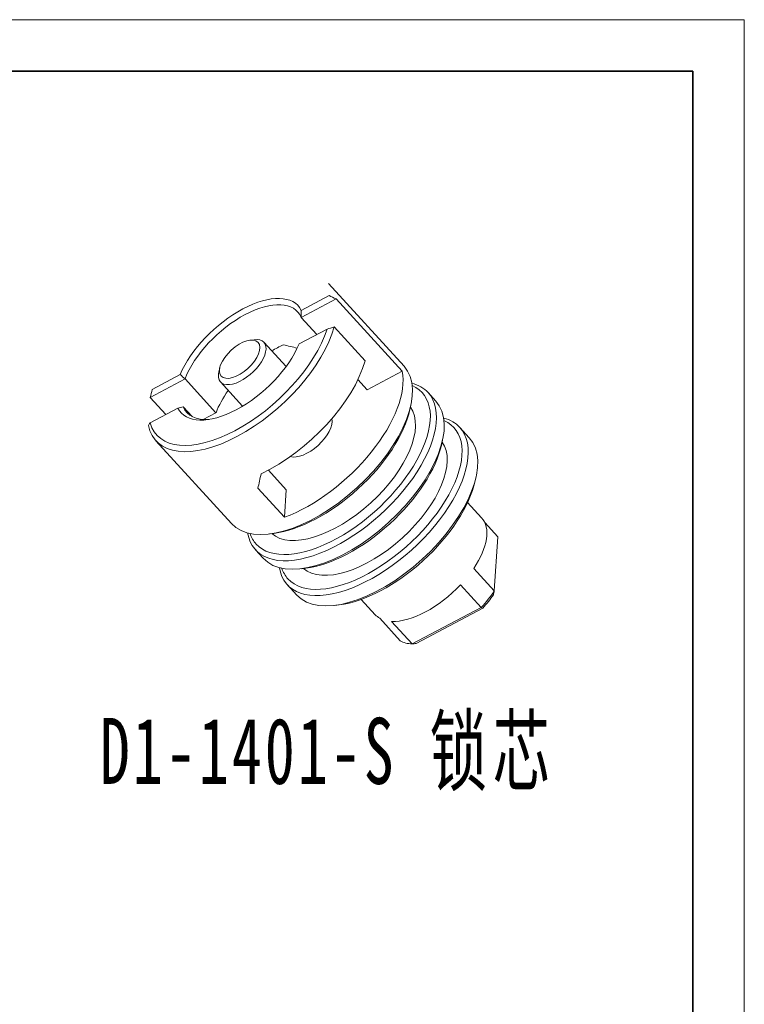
# Model space of a CAD drawing. Header units: inches. Extents: x 172898 to 173107, y 119435 to 119582.
# Tile 9 of 9: x 173058 to 173107, y 119515 to 119582. Entities that reach past the tile are written whole.
import ezdxf

# ---------------------------------------------------------------- set-up
doc = ezdxf.new("R2010")
doc.units = ezdxf.units.IN
doc.layers.add('171', color=7, linetype='Continuous', true_color=0xffffff)
for name, color, linetype, lineweight in [('尺寸线层', 3, 'Continuous', 18), ('粗实线层', 7, 'Continuous', 35), ('细实线层', 3, 'Continuous', 18)]:
    doc.layers.add(name, color=color, linetype=linetype, lineweight=lineweight)
doc.styles.add('标准', font='txt', dxfattribs={"width": 0.667})

msp = doc.modelspace()

# ---------------------------------------------------------------- linework, layer by layer
at = {"layer": '171', "color": 7, "linetype": 'Continuous', "lineweight": 18}
for p, q in [((173083.748, 119558.814), (173078.605, 119564.454)), ((173079.12, 119563.407), (173076.743, 119562.146)), ((173076.756, 119562.623), (173078.655, 119563.63)), ((173083.62, 119558.472), (173079.12, 119563.407)), ((173077.813, 119560.973), (173076.743, 119562.146)), ((173081.099, 119559.191), (173078.995, 119561.499)), ((173078.506, 119561.34), (173076.607, 119560.333)), ((173073.557, 119560.623), (173073.257, 119560.586)), ((173075.715, 119558.793), (173074.209, 119560.445)), ((173071.2, 119558.71), (173071.136, 119558.415)), ((173066.605, 119557.239), (173068.504, 119558.246)), ((173083.62, 119558.472), (173081.243, 119557.211)), ((173068.843, 119557.956), (173066.466, 119556.696)), ((173070.947, 119555.649), (173068.843, 119557.956)), ((173071.253, 119557.75), (173072.76, 119556.098)), ((173081.243, 119557.211), (173080.611, 119557.905)), ((173067.536, 119555.522), (173066.466, 119556.696)), ((173085.911, 119556.443), (173085.385, 119557.019)), ((173069.326, 119555.382), (173068.719, 119556.048)), ((173084.151, 119555.873), (173084.215, 119556.168)), ((173068.355, 119555.957), (173066.456, 119554.949)), ((173070.947, 119555.649), (173070.077, 119555.188)), ((173088.19, 119553.943), (173087.547, 119554.648)), ((173066.857, 119553.741), (173072, 119548.1)), ((173086.313, 119553.502), (173086.377, 119553.797)), ((173075.734, 119550.395), (173074.511, 119551.736)), ((173088.593, 119551.002), (173088.657, 119551.297)), ((173073.8, 119550.509), (173075.612, 119548.522)), ((173075.612, 119548.522), (173075.734, 119550.395)), ((173089.034, 119548.491), (173088.082, 119549.536)), ((173090.137, 119547.193), (173089.246, 119548.171)), ((173074.592, 119547.393), (173074.891, 119547.429)), ((173089.897, 119543.505), (173090.137, 119547.193)), ((173073.636, 119546.306), (173074.162, 119545.729)), ((173076.754, 119545.021), (173077.054, 119545.058)), ((173088.495, 119545.043), (173089.897, 119543.505)), ((173075.799, 119543.934), (173076.442, 119543.229)), ((173089.003, 119542.385), (173087.6, 119543.923)), ((173080.841, 119542.932), (173081.793, 119541.888)), ((173079.034, 119542.522), (173079.333, 119542.558)), ((173084.303, 119539.893), (173089.003, 119542.385)), ((173089.109, 119542.341), (173084.572, 119539.934)), ((173083.496, 119540.109), (173082.093, 119541.648)), ((173082.901, 119541.431), (173084.303, 119539.893))]:
    msp.add_line(p, q, dxfattribs=at)
for centre, major_axis, ratio, start_param, end_param in [((173072.555, 119559.29), (3.99, 3.639), 0.49761, 6.146, 8.607919), ((173072.731, 119559.097), (-3.768, -3.436), 0.49761, 2.963102, 5.507631), ((173072.731, 119559.097), (5.874, 5.357), 0.49761, 2.854387, 5.616346), ((173072.555, 119559.29), (-5.653, -5.155), 0.49761, 6.043684, 8.710234), ((173072.555, 119559.29), (3.99, 3.639), 0.49761, 3.004407, 5.466326), ((173072.731, 119559.097), (1.478, 1.348), 0.49761, 2.66457, 6.283185), ((173072.731, 119559.097), (1.478, 1.348), 0.49761, 0, 0.61095), ((173074.835, 119556.79), (-3.768, -3.436), 0.49761, 4.117446, 4.309422), ((173074.484, 119557.175), (-7.095, 1.232), 0.449321, 4.506447, 4.642655), ((173077.874, 119553.457), (-5.874, -5.357), 0.49761, 0.000009, 3.141503), ((173074.835, 119556.79), (5.874, 5.357), 0.49761, 4.159823, 5.616346), ((173072.731, 119559.097), (1.478, 1.348), 0.49761, 2.530562, 2.66457), ((173077.231, 119554.162), (-5.874, -5.357), 0.49761, 0.891132, 2.854387), ((173079.335, 119551.855), (-5.653, -5.155), 0.49761, 0, 3.35788), ((173077.231, 119554.162), (-3.768, -3.436), 0.49761, 3.320087, 3.333237), ((173079.511, 119551.663), (5.874, 5.357), 0.49761, 0, 0.31191), ((173074.835, 119556.79), (-3.768, -3.436), 0.49761, 5.11536, 5.507631), ((173079.511, 119551.663), (5.874, 5.357), 0.49761, 2.829602, 6.283185), ((173072.731, 119559.097), (-3.768, -3.436), 0.49761, 6.104695, 6.852786), ((173080.037, 119551.086), (-5.874, -5.357), 0.49761, 0.000009, 3.141503), ((173079.335, 119551.855), (-4.729, -4.312), 0.49761, 0.059208, 3.082402), ((173078.049, 119553.265), (5.653, 5.155), 0.49761, 3.752641, 5.672252), ((173081.673, 119549.291), (5.874, 5.357), 0.49761, 2.829602, 6.283185), ((173081.498, 119549.484), (-5.653, -5.155), 0.49761, 0, 3.35788), ((173077.231, 119554.162), (-1.478, -1.348), 0.49761, 0.28825, 2.85336), ((173081.673, 119549.291), (5.874, 5.357), 0.49761, 0, 0.31191), ((173082.316, 119548.586), (-5.874, -5.357), 0.49761, 0.000009, 3.141503), ((173081.498, 119549.484), (-4.729, -4.312), 0.49761, 0.059208, 3.082402), ((173080.212, 119550.894), (5.653, 5.155), 0.49761, 3.752641, 5.672252), ((173074.484, 119557.175), (1.719, 9.9), 0.062195, 3.984538, 4.111637), ((173082.491, 119548.394), (5.653, 5.155), 0.49761, 3.752641, 5.672252), ((173085.414, 119545.189), (3.621, 3.302), 0.49761, 5.172936, 6.28318), ((173079.335, 119551.855), (-5.653, -5.155), 0.49761, 6.066915, 6.283185), ((173081.498, 119549.484), (-5.653, -5.155), 0.49761, 6.066915, 6.283185), ((173085.414, 119545.189), (3.621, 3.302), 0.49761, 3.60214, 4.868593), ((173086.817, 119543.651), (-3.621, -3.302), 0.49761, 1.727, 2.031344), ((173086.992, 119543.459), (3.399, 3.1), 0.49761, 4.88966, 5.15187), ((173085.414, 119545.189), (3.621, 3.302), 0.49761, 3.141588, 3.297797), ((173086.817, 119543.651), (-3.621, -3.302), 0.49761, 0.156204, 0.460547)]:
    msp.add_ellipse(centre, major_axis=major_axis, ratio=ratio, start_param=start_param, end_param=end_param, dxfattribs=at)
msp.add_ellipse((173072.555, 119559.29), major_axis=(-1.256, -1.145), ratio=0.49761, dxfattribs=at)
for points in [[(173079.12, 119563.407), (173078.966, 119563.483), (173078.811, 119563.558), (173078.655, 119563.63)], [(173076.743, 119562.146), (173076.748, 119562.305), (173076.753, 119562.464), (173076.756, 119562.623)], [(173078.995, 119561.499), (173078.833, 119561.447), (173078.67, 119561.394), (173078.506, 119561.34)], [(173068.504, 119558.246), (173068.616, 119558.149), (173068.729, 119558.052), (173068.843, 119557.956)], [(173066.605, 119557.239), (173066.557, 119557.059), (173066.51, 119556.878), (173066.466, 119556.696)], [(173068.355, 119555.957), (173068.476, 119555.987), (173068.597, 119556.017), (173068.719, 119556.048)], [(173066.456, 119554.949), (173066.416, 119554.895), (173066.378, 119554.841), (173066.342, 119554.788)], [(173089.834, 119543.247), (173089.855, 119543.332), (173089.876, 119543.418), (173089.897, 119543.505)], [(173089.003, 119542.385), (173089.039, 119542.37), (173089.074, 119542.356), (173089.109, 119542.341)], [(173084.303, 119539.893), (173084.393, 119539.906), (173084.482, 119539.92), (173084.572, 119539.934)]]:
    msp.add_open_spline(points, degree=3, dxfattribs=at)
at = {"layer": '粗实线层'}
msp.add_lwpolyline([(172910.999, 119578.918), (173103.408, 119578.918), (173103.408, 119437.657), (172910.999, 119437.657)], close=True, dxfattribs=at)
at = {"layer": '细实线层'}
msp.add_lwpolyline([(172898.49, 119582.427), (173106.917, 119582.427), (173106.917, 119435.054), (172898.49, 119435.054)], close=True, dxfattribs=at)

# ---------------------------------------------------------------- texts
at = {"layer": '尺寸线层', "insert": (173063.038, 119534.859), "char_height": 4.5, "width": 39.32387, "attachment_point": 1, "line_spacing_factor": 1.15057, "style": '标准'}
msp.add_mtext('{\\T1.1;D1-1401-S 锁芯}', dxfattribs=at)

doc.saveas('drawing.dxf')
